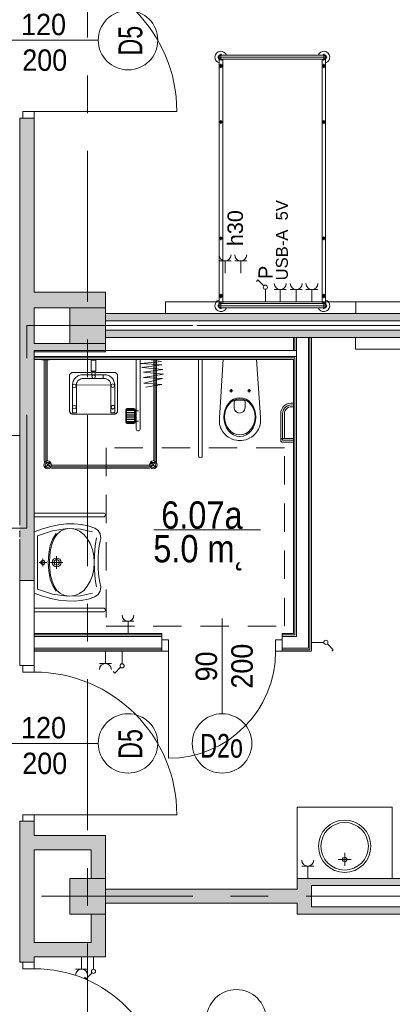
# Model space of a CAD drawing. Header units: centimetres. Extents: x -2424 to 1783, y 5 to 2907.
# Tile 90 of 94: x 530 to 843, y 1277 to 2106. Entities that reach past the tile are written whole.
import ezdxf

# ---------------------------------------------------------------- set-up
doc = ezdxf.new("R2010")
doc.units = ezdxf.units.CM
for name, pattern in [('Długa kreska', [142.875, 95.25, -47.625]), ('Oś', [222.25, 127, -31.75, 31.75, -31.75]), ('Ponad', [39.688, 23.813, -15.875])]:
    doc.linetypes.add(name, pattern=pattern)
for name, color, linetype, lineweight in [('A-ANNO-NOTE', 131, 'Continuous', 9), ('A-AREA-IDEN', 2, 'Continuous', 13), ('A-DETL', 90, 'Continuous', 9), ('A-DETL-GENF', 92, 'Continuous', 13), ('A-DETL-MEDM', 33, 'Continuous', 13), ('A-DOOR', 31, 'Continuous', 13), ('A-FLOR-OVHD', 1, 'Ponad', 9), ('A-WALL', 113, 'Continuous', 13), ('A-WALL-FNSH', 113, 'Continuous', 13), ('E-ELEC-EQPM', 71, 'Continuous', 9), ('I-FURN', 30, 'Continuous', 9), ('P-SANR-FIXT', 6, 'Continuous', 9), ('Q-SPCQ', 91, 'Continuous', 9), ('S-COLS', 52, 'Continuous', 13), ('S-GRID', 1, 'Continuous', 13)]:
    doc.layers.add(name, color=color, linetype=linetype, lineweight=lineweight)
doc.layers.add('A-WALL-PATT', color=111, linetype='Continuous', lineweight=13, plot=False)
doc.styles.add('Arial', font='arial.ttf', dxfattribs={"width": 0.9, "height": 18})
doc.styles.add('Arial_1', font='arial.ttf', dxfattribs={"width": 0.7, "height": 20})
doc.styles.add('Arial_10', font='arial.ttf', dxfattribs={"width": 0.85, "height": 23})
doc.styles.add('Arial_4', font='arial.ttf', dxfattribs={"height": 10})
doc.styles.add('Arial_5', font='arial.ttf', dxfattribs={"height": 12})
doc.styles.add('Arial_6', font='arial.ttf', dxfattribs={"height": 13})

msp = doc.modelspace()

# ---------------------------------------------------------------- hatches: boundary and pattern name
at = {"layer": 'S-COLS', "lineweight": 9}
for points in [[(602.38, 1833.33), (602.38, 1863.33), (572.38, 1863.33), (572.38, 1833.33)], [(602.38, 1353.33), (602.38, 1383.33), (572.38, 1383.33), (572.38, 1353.33)]]:
    msp.add_hatch(color=251, dxfattribs=at).paths.add_polyline_path(points, flags=0)

# ---------------------------------------------------------------- linework, layer by layer
at = {"layer": 'A-ANNO-NOTE', "color": 251, "lineweight": 9}
for p, q in [((506.38, 2088.33), (596.38, 2088.33)), ((506.38, 2088.33), (596.38, 2088.33)), ((700.38, 1601.83), (700.38, 1521.83)), ((700.38, 1601.83), (700.38, 1521.83)), ((506.38, 1496.83), (596.38, 1496.83)), ((506.38, 1496.83), (596.38, 1496.83))]:
    msp.add_line(p, q, dxfattribs=at)
for centre in [(621.38, 2088.33), (621.38, 1496.83), (700.38, 1496.83), (712.38, 1264.83)]:
    msp.add_circle(centre, 25, dxfattribs=at)
at = {"layer": 'A-AREA-IDEN', "color": 251, "lineweight": 9}
msp.add_line((732.78, 1676.53), (643.02, 1676.53), dxfattribs=at)
at = {"layer": 'A-DETL', "color": 251, "linetype": 'Długa kreska', "lineweight": 9}
for p, q in [((536.38, 1678), (536.38, 1848.33)), ((536.38, 1848.33), (1232.38, 1848.33)), ((536.38, 1678), (3.38, 1678))]:
    msp.add_line(p, q, dxfattribs=at)
at = {"layer": 'A-DETL-GENF', "color": 251, "lineweight": 9}
for p, q in [((542.38, 2028.33), (532.88, 2028.33)), ((532.88, 2028.33), (532.88, 2022.83)), ((532.88, 2022.83), (542.38, 2022.83)), ((542.38, 2022.83), (542.38, 2028.33)), ((655.38, 1583.83), (649.88, 1583.83)), ((649.88, 1583.83), (649.88, 1574.33)), ((655.38, 1574.33), (655.38, 1583.83)), ((750.88, 1583.83), (745.38, 1583.83)), ((745.38, 1583.83), (745.38, 1574.33)), ((750.88, 1574.33), (750.88, 1583.83)), ((649.88, 1574.33), (655.38, 1574.33)), ((745.38, 1574.33), (750.88, 1574.33)), ((542.38, 1562.33), (532.88, 1562.33)), ((532.88, 1562.33), (532.88, 1556.83)), ((542.38, 1556.83), (542.38, 1562.33)), ((532.88, 1556.83), (542.38, 1556.83)), ((542.38, 1436.83), (532.88, 1436.83)), ((532.88, 1436.83), (532.88, 1431.33)), ((542.38, 1431.33), (542.38, 1436.83)), ((532.88, 1431.33), (542.38, 1431.33)), ((542.38, 1312.83), (532.88, 1312.83)), ((532.88, 1312.83), (532.88, 1307.33)), ((542.38, 1307.33), (542.38, 1312.83)), ((532.88, 1307.33), (542.38, 1307.33))]:
    msp.add_line(p, q, dxfattribs=at)
at = {"layer": 'A-DETL-GENF', "color": 251, "lineweight": 9, "extrusion": (0, 0, -1)}
msp.add_line((530.48, 1670.72), (530.56, 1670.72), dxfattribs=at)
at = {"layer": 'A-DETL-GENF', "color": 251, "lineweight": 9, "extrusion": (0, 0, -1), "flags": 128}
msp.add_lwpolyline([(-530.38, 1675.63), (-530.38, 1674.83), (-530.19, 1674.83), (-530.11, 1674.91), (-530.11, 1674.97), (-530.23, 1674.97), (-530.23, 1675.2), (-529.78, 1675.2)], dxfattribs=at)
at = {"layer": 'A-DETL-GENF', "color": 251, "lineweight": 9, "extrusion": (0, 0, -1)}
for centre, radius, start, end in [((-530.49, 1670.43), 0.291, 25.36369, 80.45454), ((-530.23, 1668.38), 0.15, 179.99376, 270.0062), ((-530.61, 1670.38), 0.286, 27.59211, 81.64334), ((-530.48, 1670.52), 0.2, 80.45454, 89.9022), ((-530.56, 1670.69), 0.03, 89.9022, 261.64334)]:
    msp.add_arc(centre, radius, start, end, dxfattribs=at)
at = {"layer": 'A-DETL-MEDM', "color": 251, "lineweight": 9}
for p, q in [((532.88, 2028.33), (542.38, 2028.33)), ((532.88, 2022.83), (532.88, 2028.33)), ((542.38, 2022.83), (532.88, 2022.83)), ((542.38, 2028.33), (542.38, 2022.83)), ((649.88, 1574.33), (649.88, 1583.83)), ((649.88, 1583.83), (655.38, 1583.83)), ((655.38, 1583.83), (655.38, 1574.33)), ((745.38, 1583.83), (745.38, 1574.33)), ((750.88, 1583.83), (745.38, 1583.83)), ((750.88, 1574.33), (750.88, 1583.83)), ((655.38, 1574.33), (649.88, 1574.33)), ((745.38, 1574.33), (750.88, 1574.33)), ((542.38, 1562.33), (532.88, 1562.33)), ((532.88, 1562.33), (532.88, 1556.83)), ((542.38, 1556.83), (542.38, 1562.33)), ((532.88, 1556.83), (542.38, 1556.83)), ((532.88, 1436.83), (542.38, 1436.83)), ((532.88, 1431.33), (532.88, 1436.83)), ((542.38, 1436.83), (542.38, 1431.33)), ((542.38, 1431.33), (532.88, 1431.33)), ((542.38, 1312.83), (532.88, 1312.83)), ((532.88, 1312.83), (532.88, 1307.33)), ((542.38, 1307.33), (542.38, 1312.83)), ((532.88, 1307.33), (542.38, 1307.33))]:
    msp.add_line(p, q, dxfattribs=at)
at = {"layer": 'A-DOOR', "color": 251, "lineweight": 9}
for p, q in [((542.38, 2028.33), (662.38, 2028.33)), ((655.38, 1574.33), (655.38, 1484.33)), ((542.38, 1436.83), (662.38, 1436.83))]:
    msp.add_line(p, q, dxfattribs=at)
for centre, radius, start, end in [((542.38, 2028.33), 120, 0, 90), ((655.38, 1574.33), 90, 270, 0), ((542.38, 1436.83), 120, 0, 90), ((542.38, 1197.33), 110, 0, 90)]:
    msp.add_arc(centre, radius, start, end, dxfattribs=at)
at = {"layer": 'A-FLOR-OVHD', "color": 251, "lineweight": 9}
for p, q in [((752.87, 1745.5), (602.87, 1745.5)), ((602.87, 1745.5), (602.87, 1595.5)), ((752.87, 1595.5), (752.87, 1745.5)), ((602.87, 1595.5), (752.87, 1595.5))]:
    msp.add_line(p, q, dxfattribs=at)
at = {"layer": 'A-WALL', "color": 251, "lineweight": 9}
for p, q in [((532.88, 2022.83), (530.38, 2022.83)), ((530.38, 2022.83), (530.38, 1680.33)), ((542.38, 1876.33), (542.38, 2022.83)), ((602.38, 1876.33), (542.38, 1876.33)), ((602.38, 1863.33), (602.38, 1876.33)), ((542.38, 1833.33), (542.38, 1863.33)), ((542.38, 1863.33), (572.38, 1863.33)), ((1172.38, 1858.33), (602.38, 1858.33)), ((602.38, 1852.33), (1172.38, 1852.33)), ((1172.38, 1844.33), (602.38, 1844.33)), ((572.38, 1833.33), (542.38, 1833.33)), ((602.38, 1838.33), (1172.38, 1838.33)), ((602.38, 1826.33), (602.38, 1833.33)), ((761.63, 1827.33), (761.63, 1838.33)), ((772.88, 1838.33), (762.88, 1838.33)), ((762.88, 1827.33), (762.88, 1838.33)), ((772.88, 1576.83), (772.88, 1838.33)), ((774.13, 1575.58), (774.13, 1838.33)), ((762.88, 1827.33), (542.38, 1827.33)), ((542.38, 1827.33), (542.38, 1822.33)), ((542.38, 1826.33), (602.38, 1826.33)), ((762.88, 1822.33), (542.38, 1822.33)), ((542.38, 1822.33), (542.38, 1819.83)), ((762.88, 1822.33), (762.88, 1827.33)), ((762.88, 1586.83), (762.88, 1822.33)), ((761.63, 1821.08), (542.38, 1821.08)), ((542.38, 1633.83), (542.38, 1819.83)), ((761.63, 1588.08), (761.63, 1821.08)), ((530.38, 1674.53), (530.38, 1670.73)), ((530.38, 1668.23), (530.38, 1633.83)), ((530.38, 1633.83), (542.38, 1633.83)), ((530.38, 1633.83), (530.38, 1562.33)), ((542.38, 1562.33), (542.38, 1633.83)), ((542.38, 1588.08), (649.88, 1588.08)), ((542.38, 1586.83), (649.88, 1586.83)), ((649.88, 1583.83), (649.88, 1586.83)), ((750.88, 1588.08), (761.63, 1588.08)), ((750.88, 1586.83), (750.88, 1583.83)), ((750.88, 1586.83), (762.88, 1586.83)), ((542.38, 1576.83), (649.88, 1576.83)), ((542.38, 1575.58), (649.88, 1575.58)), ((772.88, 1576.83), (750.88, 1576.83)), ((774.13, 1575.58), (750.88, 1575.58)), ((530.38, 1562.33), (532.88, 1562.33)), ((532.88, 1431.33), (530.38, 1431.33)), ((530.38, 1431.33), (530.38, 1312.83)), ((542.38, 1419.33), (542.38, 1431.33)), ((602.38, 1419.33), (542.38, 1419.33)), ((602.38, 1383.33), (602.38, 1419.33)), ((542.38, 1329.33), (542.38, 1407.33)), ((542.38, 1407.33), (590.38, 1407.33)), ((590.38, 1407.33), (590.38, 1383.33)), ((1172.38, 1383.33), (763.38, 1383.33)), ((763.38, 1383.33), (763.38, 1374.33)), ((775.38, 1377.33), (1172.38, 1377.33)), ((775.38, 1359.33), (775.38, 1377.33)), ((763.38, 1374.33), (602.38, 1374.33)), ((602.38, 1362.33), (763.38, 1362.33)), ((763.38, 1362.33), (763.38, 1353.33)), ((1172.38, 1359.33), (775.38, 1359.33)), ((590.38, 1353.33), (590.38, 1329.33)), ((602.38, 1317.33), (602.38, 1353.33)), ((763.38, 1353.33), (1172.38, 1353.33)), ((590.38, 1329.33), (542.38, 1329.33)), ((542.38, 1312.83), (542.38, 1317.33)), ((542.38, 1317.33), (602.38, 1317.33)), ((530.38, 1312.83), (532.88, 1312.83))]:
    msp.add_line(p, q, dxfattribs=at)
at = {"layer": 'A-WALL-FNSH', "color": 251, "lineweight": 9}
for p, q in [((760.38, 1838.33), (760.38, 1827.33)), ((775.38, 1574.33), (775.38, 1838.33)), ((542.38, 1819.83), (760.38, 1819.83)), ((760.38, 1819.83), (760.38, 1589.33)), ((649.88, 1589.33), (542.38, 1589.33)), ((649.88, 1586.83), (649.88, 1589.33)), ((760.38, 1589.33), (750.88, 1589.33)), ((750.88, 1589.33), (750.88, 1586.83)), ((542.38, 1574.33), (649.88, 1574.33)), ((750.88, 1574.33), (775.38, 1574.33))]:
    msp.add_line(p, q, dxfattribs=at)
at = {"layer": 'A-WALL-PATT', "color": 251, "linetype": 'Continuous', "lineweight": 9, "extrusion": (0, 0, -1)}
for points in [[(-530.38, 1640.18), (-542.38, 1633.83), (-530.38, 2022.83)], [(-530.38, 2022.83), (-542.38, 1633.83), (-542.38, 2022.83)], [(-542.38, 1863.33), (-602.38, 1876.33), (-542.38, 1876.33)], [(-602.38, 1876.33), (-542.38, 1863.33), (-572.38, 1863.33)], [(-602.38, 1876.33), (-572.38, 1863.33), (-602.38, 1863.33)], [(-1100.36, 1852.33), (-602.38, 1858.33), (-602.38, 1852.33)], [(-602.38, 1858.33), (-1100.36, 1852.33), (-1172.38, 1858.33)], [(-602.38, 1838.33), (-1172.38, 1844.33), (-602.38, 1844.33)], [(-1172.38, 1844.33), (-602.38, 1838.33), (-1100.36, 1838.33)], [(-572.38, 1826.33), (-542.38, 1833.33), (-542.38, 1826.33)], [(-542.38, 1833.33), (-572.38, 1826.33), (-602.38, 1833.33)], [(-602.38, 1833.33), (-572.38, 1826.33), (-602.38, 1826.33)], [(-542.38, 1633.83), (-530.38, 1640.18), (-530.38, 1633.83)], [(-542.38, 1312.83), (-530.38, 1431.33), (-530.38, 1312.83)], [(-530.38, 1431.33), (-542.38, 1312.83), (-542.38, 1431.33)], [(-542.38, 1407.33), (-602.38, 1419.33), (-542.38, 1419.33)], [(-602.38, 1419.33), (-542.38, 1407.33), (-602.38, 1407.33)], [(-590.38, 1383.33), (-602.38, 1407.33), (-590.38, 1407.33)], [(-602.38, 1407.33), (-590.38, 1383.33), (-596.78, 1383.33)], [(-602.38, 1407.33), (-596.78, 1383.33), (-599.1, 1383.33)], [(-602.38, 1407.33), (-599.1, 1383.33), (-602.38, 1383.33)], [(-763.38, 1353.33), (-775.38, 1383.33), (-763.38, 1383.33)], [(-775.38, 1383.33), (-763.38, 1353.33), (-775.38, 1353.33)], [(-1100.36, 1377.33), (-775.38, 1383.33), (-775.38, 1377.33)], [(-775.38, 1383.33), (-1100.36, 1377.33), (-1172.38, 1383.33)], [(-602.38, 1362.33), (-763.38, 1374.33), (-602.38, 1374.33)], [(-763.38, 1374.33), (-602.38, 1362.33), (-736.45, 1362.33)], [(-763.38, 1374.33), (-736.45, 1362.33), (-763.38, 1362.33)], [(-1100.36, 1353.33), (-775.38, 1359.33), (-775.38, 1353.33)], [(-775.38, 1359.33), (-1100.36, 1353.33), (-1172.38, 1359.33)], [(-590.38, 1329.33), (-602.38, 1353.33), (-590.38, 1353.33)], [(-602.38, 1353.33), (-590.38, 1329.33), (-590.38, 1317.33)], [(-602.38, 1353.33), (-590.38, 1317.33), (-602.38, 1317.33)], [(-590.38, 1317.33), (-542.38, 1329.33), (-542.38, 1317.33)], [(-542.38, 1329.33), (-590.38, 1317.33), (-590.38, 1329.33)]]:
    msp.add_solid(points, dxfattribs=at)
at = {"layer": 'E-ELEC-EQPM', "color": 251, "lineweight": 9}
for p, q in [((519.88, 1755.83), (530.38, 1755.83)), ((626.38, 1599.66), (616.38, 1599.66)), ((621.38, 1599.66), (621.38, 1589.33)), ((785.88, 1581.83), (775.38, 1581.83)), ((602.38, 1563.99), (602.38, 1574.33)), ((616.38, 1563.83), (616.38, 1574.33)), ((788.86, 1580.59), (793.81, 1575.65)), ((793.81, 1575.65), (792.49, 1574.33)), ((597.38, 1563.99), (607.38, 1563.99)), ((610.2, 1555.9), (608.89, 1557.21)), ((615.14, 1560.84), (610.2, 1555.9)), ((777.38, 1393.66), (767.38, 1393.66)), ((772.38, 1393.66), (772.38, 1383.33)), ((582.38, 1306.99), (582.38, 1317.33)), ((592.38, 1306.83), (592.38, 1317.33)), ((577.38, 1306.99), (587.38, 1306.99)), ((591.14, 1303.84), (586.2, 1298.9)), ((586.2, 1298.9), (584.89, 1300.21))]:
    msp.add_line(p, q, dxfattribs=at)
for centre in [(787.62, 1581.83), (616.38, 1562.08), (592.38, 1305.08)]:
    msp.add_circle(centre, 1.75, dxfattribs=at)
for centre, start, end in [((621.38, 1604.66), 180, 0), ((602.38, 1558.99), 0, 180), ((772.38, 1398.66), 180, 0), ((582.38, 1301.99), 0, 180)]:
    msp.add_arc(centre, 5, start, end, dxfattribs=at)
at = {"layer": 'I-FURN', "color": 251, "lineweight": 9}
for p, q in [((696.65, 2074.03), (788.6, 2074.03)), ((697.88, 1866.67), (697.88, 2072.38)), ((699.38, 2071.3), (699.38, 2076.75)), ((785.88, 2075.73), (699.38, 2075.73)), ((785.88, 2072.33), (699.38, 2072.33)), ((700.88, 2072.38), (700.88, 1866.73)), ((784.38, 2072.33), (784.38, 1866.67)), ((785.88, 2071.3), (785.88, 2076.75)), ((787.38, 1866.67), (787.38, 2072.38)), ((697.63, 2066.7), (701.13, 2066.7)), ((699.38, 2064.95), (699.38, 2068.45)), ((787.63, 2066.7), (784.13, 2066.7)), ((785.88, 2064.95), (785.88, 2068.45)), ((699.38, 2018.08), (699.38, 2021.08)), ((785.88, 2018.08), (785.88, 2021.08)), ((697.88, 2019.58), (700.88, 2019.58)), ((787.38, 2019.58), (784.38, 2019.58)), ((697.88, 1921.58), (700.88, 1921.58)), ((699.38, 1920.08), (699.38, 1923.08)), ((787.38, 1921.58), (784.38, 1921.58)), ((785.88, 1920.08), (785.88, 1923.08)), ((697.63, 1873.17), (701.13, 1873.17)), ((699.38, 1874.92), (699.38, 1871.42)), ((787.63, 1873.17), (784.13, 1873.17)), ((785.88, 1874.92), (785.88, 1871.42)), ((788.6, 1865.03), (696.65, 1865.03)), ((699.38, 1867.75), (699.38, 1862.3)), ((785.88, 1866.73), (699.38, 1866.73)), ((785.88, 1867.75), (785.88, 1862.3)), ((785.88, 1863.33), (699.38, 1863.33)), ((763.38, 1383.33), (763.38, 1443.33)), ((763.38, 1443.33), (843.38, 1443.33)), ((843.38, 1443.33), (843.38, 1383.33))]:
    msp.add_line(p, q, dxfattribs=at)
for centre, radius in [((699.38, 2066.7), 1.25), ((699.38, 2066.7), 0.8), ((785.88, 2066.7), 1.25), ((785.88, 2066.7), 0.8), ((699.38, 2019.58), 1), ((785.88, 2019.58), 1), ((699.38, 1921.58), 1), ((785.88, 1921.58), 1), ((699.38, 1873.17), 1.25), ((699.38, 1873.17), 0.8), ((785.88, 1873.17), 1.25), ((785.88, 1873.17), 0.8)]:
    msp.add_circle(centre, radius, dxfattribs=at)
for centre, radius, start, end in [((699.38, 2074.03), 5, 19.87687, 252.5424), ((785.88, 2074.03), 5, 287.4576, 160.12313), ((699.38, 2074.03), 2.23, 49.8221, 310.1779), ((699.38, 2074.03), 1.93, 62.02067, 297.97933), ((699.38, 2074.03), 1.7, 90, 270), ((785.88, 2074.03), 2.23, 229.8221, 130.1779), ((785.88, 2074.03), 1.93, 242.02067, 117.97933), ((785.88, 2074.03), 1.7, 270, 90), ((699.38, 1865.03), 5, 107.4576, 340.12313), ((699.38, 1865.03), 2.23, 49.8221, 310.1779), ((699.38, 1865.03), 1.93, 62.02067, 297.97933), ((699.38, 1865.03), 1.7, 90, 270), ((785.88, 1865.03), 5, 199.87687, 72.5424), ((785.88, 1865.03), 2.23, 229.8221, 132.38874), ((785.88, 1865.03), 1.93, 242.02067, 117.97933), ((785.88, 1865.03), 1.7, 270, 90)]:
    msp.add_arc(centre, radius, start, end, dxfattribs=at)
at = {"layer": 'P-SANR-FIXT', "color": 251, "lineweight": 9}
for p, q in [((549.02, 1819.83), (549.02, 1819.53)), ((549.02, 1819.53), (555.52, 1819.53)), ((551.02, 1819.53), (551.02, 1735.03)), ((552.27, 1819.83), (552.27, 1734.83)), ((553.52, 1819.53), (553.52, 1735.03)), ((555.52, 1819.53), (555.52, 1819.83)), ((590.43, 1819.31), (594.34, 1819.31)), ((590.43, 1819.31), (590.43, 1810.04)), ((594.34, 1819.31), (594.34, 1810.04)), ((628.28, 1761.22), (628.28, 1819.62)), ((631.48, 1819.62), (631.48, 1761.22)), ((649.61, 1817.97), (632.25, 1816.44)), ((632.25, 1816.44), (649.86, 1815.16)), ((649.86, 1815.16), (633.02, 1813.11)), ((640.93, 1819.83), (640.93, 1819.53)), ((640.93, 1819.53), (647.43, 1819.53)), ((642.93, 1819.53), (642.93, 1735.03)), ((644.18, 1819.83), (644.18, 1735.03)), ((645.43, 1819.53), (645.43, 1735.03)), ((647.43, 1819.53), (647.43, 1819.83)), ((680.62, 1738.63), (680.62, 1819.83)), ((683.74, 1738.63), (683.74, 1819.83)), ((698.61, 1775.26), (701.43, 1819.83)), ((729.24, 1819.83), (732.39, 1775.27)), ((572.14, 1806.24), (572.19, 1806.52)), ((572.14, 1805.97), (572.14, 1806.24)), ((572.14, 1776.44), (572.14, 1805.97)), ((572.19, 1806.52), (572.28, 1806.79)), ((572.28, 1806.79), (572.39, 1807.05)), ((572.39, 1807.05), (572.52, 1807.31)), ((572.52, 1807.31), (572.68, 1807.55)), ((572.68, 1807.55), (572.87, 1807.79)), ((572.87, 1807.79), (573.07, 1808)), ((573.07, 1808), (573.28, 1808.21)), ((573.28, 1808.21), (573.51, 1808.39)), ((573.51, 1808.39), (573.75, 1808.55)), ((573.75, 1808.55), (574, 1808.69)), ((574, 1808.69), (574.26, 1808.8)), ((574.26, 1808.8), (574.74, 1808.95)), ((574.52, 1808.88), (574.78, 1808.93)), ((574.74, 1808.95), (590.15, 1808.95)), ((577.9, 1804.94), (578.57, 1805.44)), ((578.57, 1805.44), (579.29, 1805.88)), ((579.29, 1805.88), (580.05, 1806.25)), ((580.05, 1806.25), (580.85, 1806.54)), ((580.85, 1806.54), (581.68, 1806.75)), ((581.68, 1806.75), (582.54, 1806.89)), ((582.54, 1806.89), (601.1, 1806.93)), ((594.34, 1810.04), (590.43, 1810.04)), ((590.44, 1809.28), (594.33, 1809.32)), ((591.08, 1809.15), (593.69, 1809.15)), ((591.08, 1806.88), (591.08, 1809.15)), ((593.69, 1806.88), (591.08, 1806.88)), ((593.69, 1809.15), (593.69, 1806.88)), ((594.56, 1808.95), (609.72, 1808.95)), ((600.47, 1806.93), (600.47, 1803.71)), ((602.43, 1806.89), (600.47, 1806.93)), ((603.3, 1806.75), (602.43, 1806.89)), ((604.13, 1806.54), (603.3, 1806.75)), ((604.93, 1806.25), (604.13, 1806.54)), ((605.69, 1805.88), (604.93, 1806.25)), ((606.4, 1805.44), (605.69, 1805.88)), ((607.08, 1804.94), (606.4, 1805.44)), ((609.72, 1808.95), (609.99, 1808.93)), ((609.99, 1808.93), (610.27, 1808.88)), ((610.27, 1808.88), (610.53, 1808.8)), ((610.53, 1808.8), (610.79, 1808.69)), ((610.79, 1808.69), (611.05, 1808.56)), ((611.05, 1808.56), (611.29, 1808.4)), ((611.29, 1808.4), (611.52, 1808.22)), ((611.52, 1808.22), (611.73, 1808.02)), ((611.73, 1808.02), (611.93, 1807.8)), ((611.93, 1807.8), (612.1, 1807.57)), ((612.1, 1807.57), (612.26, 1807.33)), ((612.26, 1807.33), (612.39, 1807.08)), ((612.39, 1807.08), (612.49, 1806.81)), ((612.49, 1806.81), (612.57, 1806.55)), ((612.57, 1806.55), (612.62, 1806.28)), ((612.62, 1806.28), (612.62, 1776.74)), ((633.02, 1813.11), (650.63, 1811.33)), ((650.63, 1811.33), (634.29, 1809.03)), ((634.29, 1809.03), (651.14, 1807.49)), ((651.14, 1807.49), (634.29, 1804.68)), ((574.73, 1798.23), (574.78, 1799.12)), ((574.78, 1799.12), (574.91, 1799.98)), ((574.81, 1798.2), (574.81, 1774.8)), ((574.91, 1799.98), (575.12, 1800.81)), ((575.12, 1800.81), (575.42, 1801.61)), ((575.42, 1801.61), (575.78, 1802.37)), ((575.78, 1802.37), (576.22, 1803.09)), ((576.22, 1803.09), (576.72, 1803.76)), ((576.72, 1803.76), (577.28, 1804.38)), ((577.28, 1804.38), (577.9, 1804.94)), ((577.95, 1798.4), (607.02, 1798.2)), ((577.95, 1774.8), (577.95, 1798.4)), ((578.08, 1799.28), (577.99, 1798.73)), ((578.21, 1799.81), (578.08, 1799.28)), ((578.4, 1800.32), (578.21, 1799.81)), ((578.63, 1800.8), (578.4, 1800.32)), ((578.91, 1801.26), (578.63, 1800.8)), ((579.23, 1801.69), (578.91, 1801.26)), ((579.59, 1802.08), (579.23, 1801.69)), ((579.98, 1802.44), (579.59, 1802.08)), ((580.41, 1802.76), (579.98, 1802.44)), ((580.87, 1803.04), (580.41, 1802.76)), ((581.35, 1803.27), (580.87, 1803.04)), ((581.86, 1803.46), (581.35, 1803.27)), ((582.39, 1803.6), (581.86, 1803.46)), ((582.94, 1803.68), (582.39, 1803.6)), ((583.5, 1803.71), (582.94, 1803.68)), ((601.1, 1803.71), (583.5, 1803.71)), ((600.47, 1803.71), (601.47, 1803.71)), ((601.47, 1803.71), (602.04, 1803.68)), ((602.04, 1803.68), (602.59, 1803.6)), ((602.59, 1803.6), (603.12, 1803.46)), ((603.12, 1803.46), (603.63, 1803.27)), ((603.63, 1803.27), (604.11, 1803.04)), ((604.11, 1803.04), (604.57, 1802.76)), ((604.57, 1802.76), (605, 1802.44)), ((605, 1802.44), (605.39, 1802.08)), ((605.39, 1802.08), (605.75, 1801.69)), ((605.75, 1801.69), (606.07, 1801.26)), ((606.07, 1801.26), (606.35, 1800.8)), ((606.35, 1800.8), (606.58, 1800.32)), ((606.58, 1800.32), (606.77, 1799.81)), ((606.77, 1799.81), (606.91, 1799.28)), ((606.91, 1799.28), (606.99, 1798.73)), ((607.02, 1798.2), (607.02, 1774.8)), ((607.69, 1804.38), (607.08, 1804.94)), ((608.25, 1803.76), (607.69, 1804.38)), ((608.76, 1803.09), (608.25, 1803.76)), ((609.19, 1802.37), (608.76, 1803.09)), ((609.56, 1801.61), (609.19, 1802.37)), ((609.85, 1800.81), (609.56, 1801.61)), ((610.07, 1799.98), (609.85, 1800.81)), ((610.2, 1799.12), (610.07, 1799.98)), ((610.17, 1774.8), (610.24, 1798.23)), ((610.24, 1798.23), (610.2, 1799.12)), ((634.29, 1804.68), (650.37, 1803.66)), ((650.37, 1803.66), (634.55, 1799.83)), ((634.55, 1799.83), (649.86, 1798.81)), ((649.86, 1798.81), (636.33, 1796.51)), ((709.4, 1793.52), (706.58, 1793.52)), ((708.03, 1794.92), (708.03, 1792.13)), ((724.52, 1793.52), (721.7, 1793.52)), ((723.14, 1794.92), (723.14, 1792.13)), ((607.44, 1780.5), (607.53, 1780.61)), ((607.53, 1780.61), (607.62, 1780.72)), ((607.62, 1780.72), (607.72, 1780.81)), ((607.72, 1780.81), (607.84, 1780.89)), ((607.84, 1780.89), (607.96, 1780.97)), ((607.96, 1780.97), (608.09, 1781.03)), ((608.09, 1781.03), (608.22, 1781.08)), ((608.22, 1781.08), (608.36, 1781.12)), ((608.36, 1781.12), (608.51, 1781.14)), ((608.65, 1781.14), (608.8, 1781.14)), ((608.8, 1781.14), (608.95, 1781.12)), ((608.95, 1781.12), (609.09, 1781.08)), ((609.09, 1781.08), (609.22, 1781.03)), ((609.22, 1781.03), (609.35, 1780.97)), ((609.35, 1780.97), (609.47, 1780.89)), ((609.47, 1780.89), (609.59, 1780.81)), ((609.59, 1780.81), (609.69, 1780.72)), ((609.69, 1780.72), (609.78, 1780.61)), ((609.78, 1780.61), (609.87, 1780.5)), ((710.51, 1779.1), (710.51, 1784.23)), ((711.43, 1785.49), (718.74, 1785.49)), ((719.66, 1784.23), (719.66, 1779.1)), ((572.19, 1776.16), (572.14, 1776.44)), ((572.26, 1775.88), (572.19, 1776.16)), ((572.37, 1775.62), (572.26, 1775.88)), ((572.5, 1775.36), (572.37, 1775.62)), ((572.65, 1775.12), (572.5, 1775.36)), ((572.83, 1774.89), (572.65, 1775.12)), ((573.02, 1774.68), (572.83, 1774.89)), ((573.24, 1774.49), (573.02, 1774.68)), ((573.46, 1774.32), (573.24, 1774.49)), ((573.71, 1774.17), (573.46, 1774.32)), ((573.96, 1774.04), (573.71, 1774.17)), ((574.22, 1773.94), (573.96, 1774.04)), ((574.49, 1773.86), (574.22, 1773.94)), ((574.77, 1773.82), (574.49, 1773.86)), ((575.05, 1773.82), (574.77, 1773.82)), ((577.95, 1774.8), (574.81, 1774.8)), ((610.01, 1773.82), (575.05, 1773.82)), ((607.02, 1774.8), (610.17, 1774.8)), ((607.19, 1779.68), (607.2, 1779.83)), ((607.2, 1779.53), (607.19, 1779.68)), ((607.2, 1779.83), (607.22, 1779.97)), ((607.22, 1779.39), (607.2, 1779.53)), ((607.22, 1779.97), (607.26, 1780.12)), ((607.26, 1779.25), (607.22, 1779.39)), ((607.26, 1780.12), (607.31, 1780.25)), ((607.31, 1779.11), (607.26, 1779.25)), ((607.31, 1780.25), (607.37, 1780.38)), ((607.37, 1778.98), (607.31, 1779.11)), ((607.37, 1780.38), (607.44, 1780.5)), ((607.44, 1778.86), (607.37, 1778.98)), ((607.53, 1778.75), (607.44, 1778.86)), ((607.62, 1778.65), (607.53, 1778.75)), ((607.72, 1778.55), (607.62, 1778.65)), ((607.84, 1778.47), (607.72, 1778.55)), ((607.96, 1778.39), (607.84, 1778.47)), ((608.09, 1778.33), (607.96, 1778.39)), ((608.22, 1778.28), (608.09, 1778.33)), ((608.36, 1778.25), (608.22, 1778.28)), ((608.51, 1778.22), (608.36, 1778.25)), ((608.65, 1778.22), (608.51, 1778.22)), ((608.8, 1778.22), (608.65, 1778.22)), ((608.95, 1778.25), (608.8, 1778.22)), ((609.09, 1778.28), (608.95, 1778.25)), ((609.22, 1778.33), (609.09, 1778.28)), ((609.35, 1778.39), (609.22, 1778.33)), ((609.47, 1778.47), (609.35, 1778.39)), ((609.59, 1778.55), (609.47, 1778.47)), ((609.69, 1778.65), (609.59, 1778.55)), ((609.78, 1778.75), (609.69, 1778.65)), ((609.87, 1778.86), (609.78, 1778.75)), ((609.87, 1780.5), (609.94, 1780.38)), ((609.94, 1778.98), (609.87, 1778.86)), ((609.94, 1780.38), (610, 1780.25)), ((610, 1779.11), (609.94, 1778.98)), ((610, 1780.25), (610.05, 1780.12)), ((610.05, 1779.25), (610, 1779.11)), ((610.29, 1773.87), (610.01, 1773.82)), ((610.05, 1780.12), (610.09, 1779.97)), ((610.09, 1779.39), (610.05, 1779.25)), ((610.09, 1779.97), (610.11, 1779.83)), ((610.11, 1779.53), (610.09, 1779.39)), ((610.11, 1779.83), (610.12, 1779.68)), ((610.12, 1779.68), (610.11, 1779.53)), ((610.56, 1773.95), (610.29, 1773.87)), ((610.83, 1774.05), (610.56, 1773.95)), ((611.08, 1774.18), (610.83, 1774.05)), ((611.32, 1774.34), (611.08, 1774.18)), ((611.55, 1774.51), (611.32, 1774.34)), ((611.76, 1774.71), (611.55, 1774.51)), ((611.95, 1774.92), (611.76, 1774.71)), ((612.12, 1775.15), (611.95, 1774.92)), ((612.27, 1775.4), (612.12, 1775.15)), ((612.4, 1775.65), (612.27, 1775.4)), ((612.5, 1775.91), (612.4, 1775.65)), ((612.58, 1776.18), (612.5, 1775.91)), ((612.62, 1776.46), (612.58, 1776.18)), ((612.62, 1776.74), (612.62, 1776.46)), ((619.49, 1777.43), (619.49, 1767.03)), ((619.79, 1777.43), (619.79, 1767.03)), ((620.09, 1777.43), (620.09, 1767.03)), ((626.69, 1777.13), (620.09, 1777.13)), ((626.69, 1776.83), (620.09, 1776.83)), ((626.69, 1775.23), (620.09, 1775.23)), ((626.69, 1774.93), (620.09, 1774.93)), ((626.69, 1773.33), (620.09, 1773.33)), ((626.69, 1773.03), (620.09, 1773.03)), ((626.19, 1778.53), (620.59, 1778.53)), ((626.19, 1778.23), (620.59, 1778.23)), ((626.19, 1777.93), (620.59, 1777.93)), ((626.69, 1767.03), (626.69, 1777.43)), ((626.99, 1767.03), (626.99, 1777.43)), ((627.29, 1767.03), (627.29, 1777.43)), ((627.29, 1776.48), (630.29, 1776.48)), ((627.49, 1767.98), (627.49, 1776.48)), ((627.69, 1767.98), (627.69, 1776.48)), ((698.25, 1770.94), (698.61, 1775.26)), ((732.39, 1775.27), (732.71, 1770.94)), ((749.65, 1774.19), (749.65, 1751.77)), ((751.21, 1774.19), (751.21, 1751.77)), ((752.77, 1774.19), (752.77, 1753.33)), ((626.69, 1771.43), (620.09, 1771.43)), ((626.69, 1771.13), (620.09, 1771.13)), ((626.69, 1769.53), (620.09, 1769.53)), ((626.69, 1769.23), (620.09, 1769.23)), ((626.69, 1767.63), (620.09, 1767.63)), ((626.69, 1767.33), (620.09, 1767.33)), ((620.59, 1766.53), (626.19, 1766.53)), ((620.59, 1766.23), (626.19, 1766.23)), ((620.59, 1765.93), (626.19, 1765.93)), ((627.29, 1767.98), (630.29, 1767.98)), ((698.3, 1766.5), (698.25, 1770.94)), ((698.26, 1765.14), (698.3, 1766.5)), ((698.65, 1763.74), (698.26, 1765.14)), ((732.4, 1765.14), (732.02, 1763.74)), ((732.65, 1766.5), (732.4, 1765.14)), ((732.71, 1770.94), (732.65, 1766.5)), ((699.15, 1762.37), (698.65, 1763.74)), ((699.76, 1761.04), (699.15, 1762.37)), ((700.49, 1759.77), (699.76, 1761.04)), ((701.32, 1758.57), (700.49, 1759.77)), ((702.26, 1757.44), (701.32, 1758.57)), ((703.86, 1755.87), (702.26, 1757.44)), ((705.58, 1754.56), (703.86, 1755.87)), ((726.81, 1755.87), (725.08, 1754.56)), ((728.41, 1757.44), (726.81, 1755.87)), ((729.34, 1758.57), (728.41, 1757.44)), ((730.18, 1759.77), (729.34, 1758.57)), ((730.9, 1761.04), (730.18, 1759.77)), ((731.52, 1762.37), (730.9, 1761.04)), ((732.02, 1763.74), (731.52, 1762.37)), ((706.84, 1753.79), (705.58, 1754.56)), ((708.96, 1752.77), (706.84, 1753.79)), ((710.39, 1752.31), (708.96, 1752.77)), ((712.39, 1751.84), (710.39, 1752.31)), ((713.86, 1751.65), (712.39, 1751.84)), ((715.33, 1751.58), (713.86, 1751.65)), ((716.81, 1751.65), (715.33, 1751.58)), ((718.28, 1751.84), (716.81, 1751.65)), ((720.28, 1752.31), (718.28, 1751.84)), ((721.71, 1752.77), (720.28, 1752.31)), ((723.83, 1753.79), (721.71, 1752.77)), ((725.08, 1754.56), (723.83, 1753.79)), ((760.38, 1753.33), (751.21, 1753.33)), ((751.21, 1751.77), (760.38, 1751.77)), ((751.21, 1750.21), (760.38, 1750.21)), ((556.32, 1733.58), (551.44, 1728.7)), ((640.13, 1733.58), (645.01, 1728.7)), ((557.77, 1730.78), (638.68, 1730.78)), ((638.68, 1729.53), (557.77, 1729.53)), ((557.77, 1728.28), (638.68, 1728.28)), ((600.78, 1690.63), (542.38, 1690.63)), ((600.78, 1687.43), (542.38, 1687.43)), ((569.76, 1681.42), (563.27, 1680.71)), ((576.02, 1681.5), (569.76, 1681.42)), ((582.06, 1680.94), (576.02, 1681.5)), ((549.58, 1677.41), (542.38, 1674.83)), ((558.02, 1675.61), (545.18, 1671.53)), ((556.54, 1679.37), (549.58, 1677.41)), ((563.27, 1680.71), (556.54, 1679.37)), ((570.12, 1677.48), (558.02, 1675.61)), ((558.09, 1668.91), (561.12, 1673.41)), ((564.6, 1675.33), (561.64, 1672.66)), ((568.21, 1677.01), (564.6, 1675.33)), ((572.51, 1677.61), (568.21, 1677.01)), ((581.36, 1677.16), (570.12, 1677.48)), ((576.79, 1677.01), (572.51, 1677.61)), ((580.7, 1675.31), (576.79, 1677.01)), ((584.18, 1672.64), (580.7, 1675.31)), ((591.66, 1674.7), (581.36, 1677.16)), ((587.89, 1679.75), (582.06, 1680.94)), ((593.5, 1677.91), (587.89, 1679.75)), ((596.34, 1675.95), (593.5, 1677.91)), ((597.96, 1673.02), (596.34, 1675.95)), ((598.39, 1669.42), (597.96, 1673.02)), ((545.18, 1671.53), (545.18, 1649.03)), ((556, 1663.17), (558.09, 1668.91)), ((557.55, 1664.92), (556.34, 1660.08)), ((559.3, 1669.15), (557.55, 1664.92)), ((561.64, 1672.66), (559.3, 1669.15)), ((587.17, 1669.11), (584.18, 1672.64)), ((589.6, 1664.86), (587.17, 1669.11)), ((591.41, 1660.01), (589.6, 1664.86)), ((594.01, 1664.96), (593.45, 1659.88)), ((594.88, 1669.67), (594.01, 1664.96)), ((597.1, 1662.67), (597.66, 1665.49)), ((597.66, 1665.49), (598.39, 1669.42)), ((554.41, 1649.09), (554.8, 1656.47)), ((554.8, 1656.47), (556, 1663.17)), ((556.34, 1660.08), (555.64, 1654.76)), ((592.55, 1654.68), (591.41, 1660.01)), ((593.45, 1659.88), (593.12, 1654.54)), ((596.41, 1653.63), (596.67, 1658.44)), ((596.67, 1658.44), (597.1, 1662.67)), ((545.18, 1649.03), (545.18, 1626.52)), ((553.11, 1649.03), (546.6, 1649.03)), ((548.1, 1649.03), (548.24, 1649.71)), ((548.24, 1648.35), (548.1, 1649.03)), ((548.24, 1649.71), (548.62, 1650.26)), ((548.62, 1647.79), (548.24, 1648.35)), ((548.62, 1650.26), (549.17, 1650.64)), ((549.17, 1650.64), (549.85, 1650.78)), ((549.85, 1645.77), (549.85, 1652.28)), ((549.85, 1650.78), (550.53, 1650.64)), ((550.53, 1650.64), (551.09, 1650.26)), ((551.09, 1650.26), (551.46, 1649.71)), ((551.46, 1648.35), (551.09, 1647.79)), ((551.46, 1649.71), (551.6, 1649.03)), ((551.6, 1649.03), (551.46, 1648.35)), ((554.8, 1641.72), (554.41, 1649.09)), ((555.64, 1654.76), (555.41, 1649.09)), ((555.41, 1649.09), (555.64, 1643.42)), ((566.64, 1649.03), (556.14, 1649.03)), ((557.64, 1649.03), (557.93, 1650.48)), ((557.93, 1647.57), (557.64, 1649.03)), ((557.93, 1650.48), (558.74, 1651.68)), ((558.74, 1651.68), (559.93, 1652.48)), ((559.09, 1649.03), (559.27, 1649.92)), ((559.27, 1648.13), (559.09, 1649.03)), ((559.27, 1649.92), (559.76, 1650.65)), ((559.76, 1647.4), (559.27, 1648.13)), ((559.76, 1650.65), (560.5, 1651.14)), ((559.93, 1652.48), (561.39, 1652.78)), ((560.5, 1651.14), (561.39, 1651.33)), ((561.39, 1654.37), (561.39, 1643.68)), ((561.39, 1652.78), (562.85, 1652.48)), ((561.39, 1651.33), (562.28, 1651.14)), ((562.28, 1651.14), (563.02, 1650.65)), ((562.85, 1652.48), (564.04, 1651.68)), ((563.02, 1650.65), (563.51, 1649.92)), ((563.51, 1648.13), (563.02, 1647.4)), ((563.51, 1649.92), (563.69, 1649.03)), ((563.69, 1649.03), (563.51, 1648.13)), ((564.04, 1651.68), (564.85, 1650.48)), ((564.85, 1650.48), (565.14, 1649.03)), ((565.14, 1649.03), (564.85, 1647.57)), ((592.94, 1649.01), (592.55, 1654.68)), ((592.55, 1643.34), (592.94, 1649.01)), ((593.12, 1654.54), (592.9, 1649.04)), ((592.9, 1649.04), (593.12, 1643.54)), ((596.39, 1649.03), (596.41, 1653.63)), ((596.41, 1644.43), (596.39, 1649.03)), ((549.17, 1647.41), (548.62, 1647.79)), ((549.85, 1647.27), (549.17, 1647.41)), ((550.53, 1647.41), (549.85, 1647.27)), ((551.09, 1647.79), (550.53, 1647.41)), ((556, 1635.02), (554.8, 1641.72)), ((555.64, 1643.42), (556.34, 1638.11)), ((558.74, 1646.37), (557.93, 1647.57)), ((559.93, 1645.57), (558.74, 1646.37)), ((560.5, 1646.91), (559.76, 1647.4)), ((561.39, 1645.27), (559.93, 1645.57)), ((561.39, 1646.72), (560.5, 1646.91)), ((562.28, 1646.91), (561.39, 1646.72)), ((562.85, 1645.57), (561.39, 1645.27)), ((563.02, 1647.4), (562.28, 1646.91)), ((564.04, 1646.37), (562.85, 1645.57)), ((564.85, 1647.57), (564.04, 1646.37)), ((591.41, 1638.04), (592.55, 1643.34)), ((593.12, 1643.54), (593.45, 1638.2)), ((596.67, 1639.61), (596.41, 1644.43)), ((558.09, 1629.27), (556, 1635.02)), ((556.34, 1638.11), (557.55, 1633.27)), ((557.55, 1633.27), (559.3, 1629.03)), ((587.17, 1628.99), (589.6, 1633.21)), ((589.6, 1633.21), (591.41, 1638.04)), ((593.45, 1638.2), (594.01, 1633.12)), ((594.01, 1633.12), (594.88, 1628.41)), ((597.1, 1635.38), (596.67, 1639.61)), ((597.66, 1632.56), (597.1, 1635.38)), ((598.39, 1628.63), (597.66, 1632.56)), ((545.18, 1626.52), (558.02, 1622.44)), ((561.12, 1624.77), (558.09, 1629.27)), ((559.3, 1629.03), (561.64, 1625.52)), ((561.64, 1625.52), (564.6, 1622.86)), ((580.7, 1622.84), (584.18, 1625.49)), ((581.36, 1620.89), (591.66, 1623.35)), ((584.18, 1625.49), (587.17, 1628.99)), ((596.34, 1622.1), (597.96, 1625.03)), ((597.96, 1625.03), (598.39, 1628.63)), ((542.38, 1623.22), (549.58, 1620.64)), ((549.58, 1620.64), (556.54, 1618.68)), ((556.54, 1618.68), (563.27, 1617.34)), ((558.02, 1622.44), (570.12, 1620.57)), ((563.27, 1617.34), (569.76, 1616.63)), ((564.6, 1622.86), (568.21, 1621.17)), ((568.21, 1621.17), (572.51, 1620.58)), ((569.76, 1616.63), (576.02, 1616.55)), ((570.12, 1620.57), (581.36, 1620.89)), ((572.51, 1620.58), (576.79, 1621.16)), ((576.02, 1616.55), (582.06, 1617.11)), ((576.79, 1621.16), (580.7, 1622.84)), ((582.06, 1617.11), (587.89, 1618.3)), ((587.89, 1618.3), (593.5, 1620.14)), ((593.5, 1620.14), (596.34, 1622.1)), ((600.78, 1610.63), (542.38, 1610.63)), ((542.38, 1607.43), (600.78, 1607.43)), ((803.38, 1393.76), (803.38, 1404.76)), ((797.88, 1399.26), (808.88, 1399.26))]:
    msp.add_line(p, q, dxfattribs=at)
for centre, radius in [((592.45, 1805.33), 1.5), ((576.17, 1797.59), 1.5), ((608.64, 1797.77), 1.5), ((708.03, 1793.52), 0.825), ((723.14, 1793.52), 0.825), ((576.29, 1779.65), 1.5), ((608.73, 1779.59), 1.5), ((553.88, 1731.14), 3.25), ((553.88, 1731.14), 2.1), ((555.37, 1732.62), 0.62), ((555.37, 1732.62), 0.32), ((642.57, 1731.14), 3.25), ((641.09, 1732.62), 0.62), ((642.57, 1731.14), 2.1), ((641.09, 1732.62), 0.32), ((552.4, 1729.65), 0.62), ((552.4, 1729.65), 0.32), ((644.06, 1729.65), 0.62), ((644.06, 1729.65), 0.32), ((803.38, 1410.33), 22), ((803.38, 1410.33), 20), ((803.38, 1399.26), 1.9)]:
    msp.add_circle(centre, radius, dxfattribs=at)
for centre, radius, start, end in [((711.68, 1784.35), 1.17, 102.23395, 185.88986), ((718.5, 1784.35), 1.17, 354.11014, 77.76605), ((758.62, 1774.19), 8.97, 80.00043, 180), ((758.62, 1774.19), 7.41, 77.86726, 180), ((620.59, 1777.43), 1.1, 90, 180), ((620.59, 1777.43), 0.8, 90, 180), ((620.59, 1777.43), 0.5, 90, 180), ((626.19, 1777.43), 1.1, 0, 90), ((626.19, 1777.43), 0.8, 0, 90), ((626.19, 1777.43), 0.5, 0, 90), ((715.09, 1779.33), 4.58, 182.80221, 357.19779), ((758.62, 1774.19), 5.85, 74.56176, 180), ((620.59, 1767.03), 1.1, 180, 270), ((620.59, 1767.03), 0.8, 180, 270), ((620.59, 1767.03), 0.5, 180, 270), ((626.19, 1767.03), 0.5, 270, 0), ((626.19, 1767.03), 0.8, 270, 0), ((626.19, 1767.03), 1.1, 270, 0), ((629.88, 1761.22), 1.6, 180, 0), ((751.21, 1751.77), 1.56, 90, 180), ((751.21, 1751.77), 1.56, 180, 270), ((557.77, 1735.03), 6.75, 180, 196.49649), ((557.77, 1735.03), 5.5, 180, 270), ((557.77, 1735.03), 4.25, 180, 188.85109), ((638.68, 1735.03), 5.5, 270, 0), ((638.68, 1735.03), 4.25, 351.14891, 0), ((638.68, 1735.03), 6.75, 343.50351, 0), ((682.18, 1738.63), 1.56, 180, 0), ((557.77, 1735.03), 6.75, 253.50351, 270), ((557.77, 1735.03), 4.25, 261.14891, 270), ((638.68, 1735.03), 4.25, 270, 278.85109), ((638.68, 1735.03), 6.75, 270, 286.49649), ((600.78, 1689.03), 1.6, 270, 90), ((600.78, 1609.03), 1.6, 270, 90)]:
    msp.add_arc(centre, radius, start, end, dxfattribs=at)
for centre, major_axis, ratio in [((715.28, 1771.32), (0, -16.33), 0.823529), ((715.28, 1771.56), (0, -15.16), 0.845174), ((628.02, 1772.23), (0, -0.325), 0.224951)]:
    msp.add_ellipse(centre, major_axis=major_axis, ratio=ratio, dxfattribs=at)
at = {"layer": 'Q-SPCQ', "color": 251, "lineweight": 9}
for p, q in [((697.88, 1902.66), (707.88, 1902.66)), ((702.88, 1902.66), (702.88, 1892.33)), ((711.05, 1902.66), (721.05, 1902.66)), ((716.05, 1902.66), (716.05, 1892.33)), ((730.55, 1886.75), (729.24, 1885.44)), ((735.5, 1881.81), (730.55, 1886.75)), ((736.74, 1868.33), (736.74, 1878.83)), ((744.24, 1878.66), (754.24, 1878.66)), ((749.24, 1878.66), (749.24, 1868.33)), ((757.71, 1878.66), (767.71, 1878.66)), ((762.71, 1878.66), (762.71, 1868.33)), ((770.88, 1878.66), (780.88, 1878.66)), ((775.88, 1878.66), (775.88, 1868.33)), ((652.88, 1858.33), (652.88, 1868.33)), ((652.88, 1868.33), (992.88, 1868.33)), ((812.88, 1858.33), (812.88, 1868.33)), ((812.88, 1868.33), (1152.88, 1868.33)), ((812.38, 1828.33), (812.38, 1838.33)), ((1152.38, 1828.33), (812.38, 1828.33))]:
    msp.add_line(p, q, dxfattribs=at)
msp.add_circle((736.74, 1880.57), 1.75, dxfattribs=at)
for centre in [(702.88, 1907.66), (716.05, 1907.66), (749.24, 1883.66), (762.71, 1883.66), (775.88, 1883.66)]:
    msp.add_arc(centre, 5, 180, 0, dxfattribs=at)
at = {"layer": 'S-COLS', "color": 251, "lineweight": 9}
for p, q in [((602.38, 1863.33), (572.38, 1863.33)), ((572.38, 1863.33), (572.38, 1833.33)), ((602.38, 1833.33), (602.38, 1863.33)), ((572.38, 1833.33), (602.38, 1833.33)), ((602.38, 1383.33), (572.38, 1383.33)), ((572.38, 1383.33), (572.38, 1353.33)), ((602.38, 1353.33), (602.38, 1383.33)), ((572.38, 1353.33), (602.38, 1353.33))]:
    msp.add_line(p, q, dxfattribs=at)
at = {"layer": 'S-GRID', "color": 251, "linetype": 'Oś', "lineweight": 9}
for p, q in [((587.38, 2884.27), (587.38, 27.13)), ((1342.46, 1848.33), (-1368.76, 1848.33)), ((1342.46, 1368.33), (-1368.76, 1368.33))]:
    msp.add_line(p, q, dxfattribs=at)

# ---------------------------------------------------------------- texts
at = {"layer": 'A-ANNO-NOTE', "color": 251, "lineweight": 9}
for s, height, style, width, p in [('120', 18, 'Arial', 0.9, (531.53, 2092.56)), ('200', 18, 'Arial', 0.9, (532.52, 2062.56)), ('120', 18, 'Arial', 0.9, (531.53, 1501.06)), ('D2o', 20, 'Arial_1', 0.7, (682.04, 1484.87)), ('200', 18, 'Arial', 0.9, (532.52, 1471.06))]:
    msp.add_text(s, height=height, dxfattribs=dict(at, style=style, width=width)).set_placement(p)
for s, height, style, width, p in [('D5', 20, 'Arial_1', 0.7, (633.34, 2075.41)), ('200', 18, 'Arial', 0.9, (726.14, 1542.94)), ('200', 18, 'Arial', 0.9, (726.14, 1542.94)), ('90', 18, 'Arial', 0.9, (696.14, 1549)), ('D5', 20, 'Arial_1', 0.7, (633.34, 1483.91))]:
    msp.add_text(s, height=height, rotation=90, dxfattribs=dict(at, style=style, width=width)).set_placement(p)
for s, height, style, p in [('USB-A  5V', 10, 'Arial_4', (755.63, 1886.32)), ('h30', 13, 'Arial_6', (717.91, 1915.08)), ('P', 12, 'Arial_5', (742.98, 1887.45))]:
    msp.add_text(s, height=height, rotation=90, dxfattribs=dict(at, style=style)).set_placement(p)
at = {"layer": 'A-AREA-IDEN', "color": 251, "lineweight": 9, "style": 'Arial_10', "width": 0.85}
for s, p in [('6.07a', (649.25, 1677.41)), ('5.0 m˛', (642.61, 1649.14))]:
    msp.add_text(s, height=23, dxfattribs=at).set_placement(p)

doc.saveas('drawing.dxf')
